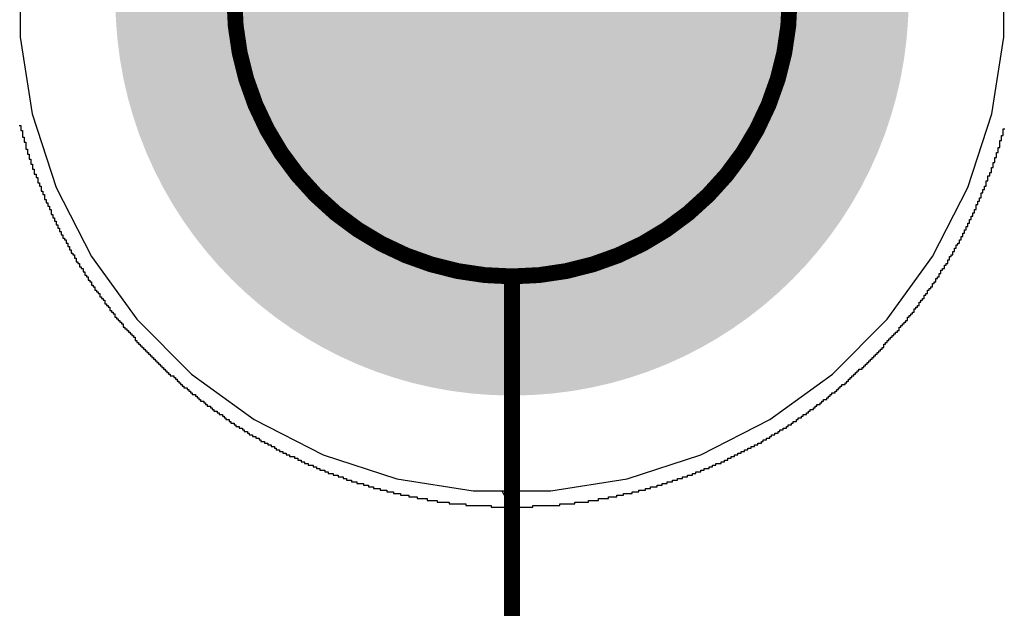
# Model space of a CAD drawing. Header units: inches. Extents: x 0 to 140, y 0 to 140.
# Tile 24 of 42: x 67 to 73, y 50 to 54. Entities that reach past the tile are written whole.
import ezdxf

# ---------------------------------------------------------------- set-up
doc = ezdxf.new("R2010")
doc.units = ezdxf.units.IN
for name, color, linetype in [('Board', 56, 'Continuous'), ('BOTTOM', 5, 'Continuous'), ('Bottom Solder', 6, 'Continuous'), ('Pad Holes', 156, 'Continuous'), ('TOP', 1, 'Continuous'), ('Top Solder', 216, 'Continuous')]:
    doc.layers.add(name, color=color, linetype=linetype)

msp = doc.modelspace()

# ---------------------------------------------------------------- hatches: boundary and pattern name
at = {"layer": 'BOTTOM'}
h = msp.add_hatch(color=5, dxfattribs=at)
edge = h.paths.add_edge_path()
edge.add_arc((70, 53.9997), 1.5, 0, 360)
at = {"layer": 'Bottom Solder'}
h = msp.add_hatch(color=6, dxfattribs=at)
edge = h.paths.add_edge_path()
edge.add_arc((70, 53.9997), 2.5, 0, 360)
at = {"layer": 'Pad Holes'}
h = msp.add_hatch(color=7, dxfattribs=at)
edge = h.paths.add_edge_path()
edge.add_arc((70, 53.9997), 1.75, 0, 360)
at = {"layer": 'TOP'}
h = msp.add_hatch(color=1, dxfattribs=at)
edge = h.paths.add_edge_path()
edge.add_arc((70, 53.9997), 1.5, 0, 360)
at = {"layer": 'Top Solder'}
h = msp.add_hatch(color=216, dxfattribs=at)
edge = h.paths.add_edge_path()
edge.add_arc((70, 53.9997), 2.5, 0, 360)

# ---------------------------------------------------------------- linework, layer by layer
at = {"layer": 'Board'}
for points, const_width in [([(71.75, 53.9997, 1), (68.25, 53.9997, 1)], 0.1), ([(71.75, 53.9997, 1), (68.25, 53.9997, 1)], 0.1), ([(71.75, 53.9997, 1), (68.25, 53.9997, 1)], 0.1), ([(71.75, 53.9997, 1), (68.25, 53.9997, 1)], 0.1), ([(69.975, 52.2497, 1), (70.025, 52.2497, 1)], 0.05), ([(69.975, 52.2497, 1), (70.025, 52.2497, 1)], 0.05)]:
    msp.add_lwpolyline(points, format="xyb", close=True, dxfattribs=dict(at, const_width=const_width))
at = {"layer": 'Board', "const_width": 0.1}
msp.add_lwpolyline([(70, 39.7497), (70, 52.2497)], dxfattribs=at)
msp.add_lwpolyline([(70, 39.7497), (70, 52.2497)], dxfattribs=at)
at = {"layer": 'BOTTOM'}
for p, q in [((66.9, 54.2437), (66.9, 53.7558)), ((66.9, 53.7558), (66.9763, 53.2738)), ((66.9763, 53.2738), (67.1271, 52.8098)), ((73.0849, 53.1046), (73.0849, 53.1363)), ((73.0849, 53.1363), (73.0955, 53.1363)), ((73.0955, 53.1363), (73.0955, 53.1786)), ((73.0955, 53.1786), (73.1061, 53.1786)), ((73.0637, 53.0305), (73.0637, 53.0622)), ((73.0637, 53.0622), (73.0743, 53.0622)), ((73.0743, 53.0622), (73.0743, 53.1046)), ((73.0743, 53.1046), (73.0849, 53.1046)), ((73.0532, 52.9987), (73.0532, 53.0305)), ((73.0532, 53.0305), (73.0637, 53.0305)), ((73.032, 52.9352), (73.032, 52.967)), ((73.032, 52.967), (73.0426, 52.967)), ((73.0426, 52.967), (73.0426, 52.9987)), ((73.0426, 52.9987), (73.0532, 52.9987)), ((73.0002, 52.8506), (73.0002, 52.8823)), ((73.0002, 52.8823), (73.0108, 52.8823)), ((73.0108, 52.8823), (73.0108, 52.9035)), ((73.0108, 52.9035), (73.0214, 52.9035)), ((73.0214, 52.9035), (73.0214, 52.9352)), ((73.0214, 52.9352), (73.032, 52.9352)), ((72.9791, 52.7977), (72.9791, 52.8188)), ((72.9791, 52.8188), (72.9897, 52.8188)), ((72.9897, 52.8188), (72.9897, 52.8506)), ((72.9897, 52.8506), (73.0002, 52.8506)), ((67.1271, 52.8098), (67.3487, 52.375)), ((72.9579, 52.7447), (72.9579, 52.7765)), ((72.9579, 52.7765), (72.9685, 52.7765)), ((72.9685, 52.7765), (72.9685, 52.7977)), ((72.9685, 52.7977), (72.9791, 52.7977)), ((72.9262, 52.6707), (72.9262, 52.7024)), ((72.9262, 52.7024), (72.9367, 52.7024)), ((72.9367, 52.7024), (72.9367, 52.7236)), ((72.9367, 52.7236), (72.9473, 52.7236)), ((72.9473, 52.7236), (72.9473, 52.7447)), ((72.9473, 52.7447), (72.9579, 52.7447)), ((72.8944, 52.6072), (72.8944, 52.6283)), ((72.8944, 52.6283), (72.905, 52.6283)), ((72.905, 52.6283), (72.905, 52.6495)), ((72.905, 52.6495), (72.9156, 52.6495)), ((72.9156, 52.6495), (72.9156, 52.6707)), ((72.9156, 52.6707), (72.9262, 52.6707)), ((72.8732, 52.5648), (72.8732, 52.586)), ((72.8732, 52.586), (72.8838, 52.586)), ((72.8838, 52.586), (72.8838, 52.6072)), ((72.8838, 52.6072), (72.8944, 52.6072)), ((72.8415, 52.5013), (72.8415, 52.5225)), ((72.8415, 52.5225), (72.8521, 52.5225)), ((72.8521, 52.5225), (72.8521, 52.5437)), ((72.8521, 52.5437), (72.8627, 52.5437)), ((72.8627, 52.5437), (72.8627, 52.5648)), ((72.8627, 52.5648), (72.8732, 52.5648)), ((72.7992, 52.4273), (72.7992, 52.4484)), ((72.7992, 52.4484), (72.8098, 52.4484)), ((72.8098, 52.4484), (72.8098, 52.459)), ((72.8098, 52.459), (72.8203, 52.459)), ((72.8203, 52.459), (72.8203, 52.4802)), ((72.8203, 52.4802), (72.8309, 52.4802)), ((72.8309, 52.4802), (72.8309, 52.5013)), ((72.8309, 52.5013), (72.8415, 52.5013)), ((72.7674, 52.3743), (72.7674, 52.3849)), ((72.7674, 52.3849), (72.778, 52.3849)), ((72.778, 52.3849), (72.778, 52.4061)), ((72.778, 52.4061), (72.7886, 52.4061)), ((72.7886, 52.4061), (72.7886, 52.4273)), ((72.7886, 52.4273), (72.7992, 52.4273)), ((67.3487, 52.375), (67.6355, 51.9802)), ((72.7251, 52.3003), (72.7251, 52.3214)), ((72.7251, 52.3214), (72.7357, 52.3214)), ((72.7357, 52.3214), (72.7357, 52.332)), ((72.7357, 52.332), (72.7463, 52.332)), ((72.7463, 52.332), (72.7463, 52.3532)), ((72.7463, 52.3532), (72.7568, 52.3532)), ((72.7568, 52.3532), (72.7568, 52.3743)), ((72.7568, 52.3743), (72.7674, 52.3743)), ((72.6933, 52.2473), (72.6933, 52.2685)), ((72.6933, 52.2685), (72.7039, 52.2685)), ((72.7039, 52.2685), (72.7039, 52.2897)), ((72.7039, 52.2897), (72.7145, 52.2897)), ((72.7145, 52.2897), (72.7145, 52.3003)), ((72.7145, 52.3003), (72.7251, 52.3003)), ((72.651, 52.1838), (72.651, 52.205)), ((72.651, 52.205), (72.6616, 52.205)), ((72.6616, 52.205), (72.6616, 52.2156)), ((72.6616, 52.2156), (72.6722, 52.2156)), ((72.6722, 52.2156), (72.6722, 52.2368)), ((72.6722, 52.2368), (72.6828, 52.2368)), ((72.6828, 52.2368), (72.6828, 52.2473)), ((72.6828, 52.2473), (72.6933, 52.2473)), ((72.5981, 52.1098), (72.5981, 52.1309)), ((72.5981, 52.1309), (72.6087, 52.1309)), ((72.6087, 52.1309), (72.6087, 52.1415)), ((72.6087, 52.1415), (72.6193, 52.1415)), ((72.6193, 52.1415), (72.6193, 52.1627)), ((72.6193, 52.1627), (72.6298, 52.1627)), ((72.6298, 52.1627), (72.6298, 52.1733)), ((72.6298, 52.1733), (72.6404, 52.1733)), ((72.6404, 52.1733), (72.6404, 52.1838)), ((72.6404, 52.1838), (72.651, 52.1838)), ((72.5663, 52.0674), (72.5663, 52.0886)), ((72.5663, 52.0886), (72.5769, 52.0886)), ((72.5769, 52.0886), (72.5769, 52.0992)), ((72.5769, 52.0992), (72.5875, 52.0992)), ((72.5875, 52.0992), (72.5875, 52.1098)), ((72.5875, 52.1098), (72.5981, 52.1098)), ((72.5134, 52.0039), (72.5134, 52.0145)), ((72.5134, 52.0145), (72.524, 52.0145)), ((72.524, 52.0145), (72.524, 52.0251)), ((72.524, 52.0251), (72.5346, 52.0251)), ((72.5346, 52.0251), (72.5346, 52.0463)), ((72.5346, 52.0463), (72.5452, 52.0463)), ((72.5452, 52.0463), (72.5452, 52.0569)), ((72.5452, 52.0569), (72.5558, 52.0569)), ((72.5558, 52.0569), (72.5558, 52.0674)), ((72.5558, 52.0674), (72.5663, 52.0674)), ((67.6355, 51.9802), (67.9805, 51.6352)), ((72.4605, 51.9404), (72.4605, 51.951)), ((72.4605, 51.951), (72.4711, 51.951)), ((72.4711, 51.951), (72.4711, 51.9616)), ((72.4711, 51.9616), (72.4817, 51.9616)), ((72.4817, 51.9616), (72.4817, 51.9722)), ((72.4817, 51.9722), (72.4923, 51.9722)), ((72.4923, 51.9722), (72.4923, 51.9934)), ((72.4923, 51.9934), (72.5028, 51.9934)), ((72.5028, 51.9934), (72.5028, 52.0039)), ((72.5028, 52.0039), (72.5134, 52.0039)), ((72.4076, 51.8769), (72.4076, 51.8875)), ((72.4076, 51.8875), (72.4182, 51.8875)), ((72.4182, 51.8875), (72.4182, 51.8981)), ((72.4182, 51.8981), (72.4288, 51.8981)), ((72.4288, 51.8981), (72.4288, 51.9087)), ((72.4288, 51.9087), (72.4393, 51.9087)), ((72.4393, 51.9087), (72.4393, 51.9299)), ((72.4393, 51.9299), (72.4499, 51.9299)), ((72.4499, 51.9299), (72.4499, 51.9404)), ((72.4499, 51.9404), (72.4605, 51.9404)), ((72.3441, 51.8029), (72.3441, 51.824)), ((72.3441, 51.824), (72.3547, 51.824)), ((72.3547, 51.824), (72.3547, 51.8346)), ((72.3547, 51.8346), (72.3653, 51.8346)), ((72.3653, 51.8346), (72.3653, 51.8452)), ((72.3653, 51.8452), (72.3759, 51.8452)), ((72.3759, 51.8452), (72.3759, 51.8558)), ((72.3759, 51.8558), (72.3864, 51.8558)), ((72.3864, 51.8558), (72.3864, 51.8664)), ((72.3864, 51.8664), (72.397, 51.8664)), ((72.397, 51.8664), (72.397, 51.8769)), ((72.397, 51.8769), (72.4076, 51.8769)), ((72.2912, 51.75), (72.2912, 51.7605)), ((72.2912, 51.7605), (72.3018, 51.7605)), ((72.3018, 51.7605), (72.3018, 51.7711)), ((72.3018, 51.7711), (72.3124, 51.7711)), ((72.3124, 51.7711), (72.3124, 51.7817)), ((72.3124, 51.7817), (72.3229, 51.7817)), ((72.3229, 51.7817), (72.3229, 51.7923)), ((72.3229, 51.7923), (72.3335, 51.7923)), ((72.3335, 51.7923), (72.3335, 51.8029)), ((72.3335, 51.8029), (72.3441, 51.8029)), ((72.2277, 51.6865), (72.2277, 51.697)), ((72.2277, 51.697), (72.2383, 51.697)), ((72.2383, 51.697), (72.2383, 51.7076)), ((72.2383, 51.7076), (72.2489, 51.7076)), ((72.2489, 51.7076), (72.2489, 51.7182)), ((72.2489, 51.7182), (72.2594, 51.7182)), ((72.2594, 51.7182), (72.2594, 51.7288)), ((72.2594, 51.7288), (72.27, 51.7288)), ((72.27, 51.7288), (72.27, 51.7394)), ((72.27, 51.7394), (72.2806, 51.7394)), ((72.2806, 51.7394), (72.2806, 51.75)), ((72.2806, 51.75), (72.2912, 51.75)), ((67.9805, 51.6352), (68.3753, 51.3484)), ((72.1642, 51.6335), (72.1642, 51.6441)), ((72.1642, 51.6441), (72.1748, 51.6441)), ((72.1748, 51.6441), (72.1748, 51.6547)), ((72.1748, 51.6547), (72.1854, 51.6547)), ((72.1854, 51.6547), (72.1854, 51.6653)), ((72.1854, 51.6653), (72.2065, 51.6653)), ((72.2065, 51.6653), (72.2065, 51.6759)), ((72.2065, 51.6759), (72.2171, 51.6759)), ((72.2171, 51.6759), (72.2171, 51.6865)), ((72.2171, 51.6865), (72.2277, 51.6865)), ((72.1007, 51.57), (72.1007, 51.5806)), ((72.1007, 51.5806), (72.1113, 51.5806)), ((72.1113, 51.5806), (72.1113, 51.5912)), ((72.1113, 51.5912), (72.1219, 51.5912)), ((72.1219, 51.5912), (72.1219, 51.6018)), ((72.1219, 51.6018), (72.1324, 51.6018)), ((72.1324, 51.6018), (72.1324, 51.6124)), ((72.1324, 51.6124), (72.143, 51.6124)), ((72.143, 51.6124), (72.143, 51.623)), ((72.143, 51.623), (72.1536, 51.623)), ((72.1536, 51.623), (72.1536, 51.6335)), ((72.1536, 51.6335), (72.1642, 51.6335)), ((72.016, 51.5065), (72.016, 51.5171)), ((72.016, 51.5171), (72.0372, 51.5171)), ((72.0372, 51.5171), (72.0372, 51.5277)), ((72.0372, 51.5277), (72.0478, 51.5277)), ((72.0478, 51.5277), (72.0478, 51.5383)), ((72.0478, 51.5383), (72.0584, 51.5383)), ((72.0584, 51.5383), (72.0584, 51.5489)), ((72.0584, 51.5489), (72.069, 51.5489)), ((72.069, 51.5489), (72.069, 51.5595)), ((72.069, 51.5595), (72.0795, 51.5595)), ((72.0795, 51.5595), (72.0795, 51.57)), ((72.0795, 51.57), (72.1007, 51.57)), ((71.942, 51.4431), (71.942, 51.4536)), ((71.942, 51.4536), (71.9525, 51.4536)), ((71.9525, 51.4536), (71.9525, 51.4642)), ((71.9525, 51.4642), (71.9631, 51.4642)), ((71.9631, 51.4642), (71.9631, 51.4748)), ((71.9631, 51.4748), (71.9843, 51.4748)), ((71.9843, 51.4748), (71.9843, 51.4854)), ((71.9843, 51.4854), (71.9949, 51.4854)), ((71.9949, 51.4854), (71.9949, 51.496)), ((71.9949, 51.496), (72.0055, 51.496)), ((72.0055, 51.496), (72.0055, 51.5065)), ((72.0055, 51.5065), (72.016, 51.5065)), ((71.8573, 51.3796), (71.8573, 51.3901)), ((71.8573, 51.3901), (71.8679, 51.3901)), ((71.8679, 51.3901), (71.8679, 51.4007)), ((71.8679, 51.4007), (71.8785, 51.4007)), ((71.8785, 51.4007), (71.8785, 51.4113)), ((71.8785, 51.4113), (71.8996, 51.4113)), ((71.8996, 51.4113), (71.8996, 51.4219)), ((71.8996, 51.4219), (71.9102, 51.4219)), ((71.9102, 51.4219), (71.9102, 51.4325)), ((71.9102, 51.4325), (71.9208, 51.4325)), ((71.9208, 51.4325), (71.9208, 51.4431)), ((71.9208, 51.4431), (71.942, 51.4431)), ((68.3753, 51.3484), (68.81, 51.1269)), ((71.7621, 51.3161), (71.7621, 51.3266)), ((71.7621, 51.3266), (71.7726, 51.3266)), ((71.7726, 51.3266), (71.7726, 51.3372)), ((71.7726, 51.3372), (71.7938, 51.3372)), ((71.7938, 51.3372), (71.7938, 51.3478)), ((71.7938, 51.3478), (71.8044, 51.3478)), ((71.8044, 51.3478), (71.8044, 51.3584)), ((71.8044, 51.3584), (71.8255, 51.3584)), ((71.8255, 51.3584), (71.8255, 51.369)), ((71.8255, 51.369), (71.8361, 51.369)), ((71.8361, 51.369), (71.8361, 51.3796)), ((71.8361, 51.3796), (71.8573, 51.3796)), ((71.6562, 51.2526), (71.6562, 51.2631)), ((71.6562, 51.2631), (71.6774, 51.2631)), ((71.6774, 51.2631), (71.6774, 51.2737)), ((71.6774, 51.2737), (71.688, 51.2737)), ((71.688, 51.2737), (71.688, 51.2843)), ((71.688, 51.2843), (71.7091, 51.2843)), ((71.7091, 51.2843), (71.7091, 51.2949)), ((71.7091, 51.2949), (71.7303, 51.2949)), ((71.7303, 51.2949), (71.7303, 51.3055)), ((71.7303, 51.3055), (71.7409, 51.3055)), ((71.7409, 51.3055), (71.7409, 51.3161)), ((71.7409, 51.3161), (71.7621, 51.3161)), ((71.5716, 51.1996), (71.5716, 51.2102)), ((71.5716, 51.2102), (71.5821, 51.2102)), ((71.5821, 51.2102), (71.5821, 51.2208)), ((71.5821, 51.2208), (71.6033, 51.2208)), ((71.6033, 51.2208), (71.6033, 51.2314)), ((71.6033, 51.2314), (71.6245, 51.2314)), ((71.6245, 51.2314), (71.6245, 51.242)), ((71.6245, 51.242), (71.6351, 51.242)), ((71.6351, 51.242), (71.6351, 51.2526)), ((71.6351, 51.2526), (71.6562, 51.2526)), ((71.4446, 51.1361), (71.4446, 51.1467)), ((71.4446, 51.1467), (71.4657, 51.1467)), ((71.4657, 51.1467), (71.4657, 51.1573)), ((71.4657, 51.1573), (71.4869, 51.1573)), ((71.4869, 51.1573), (71.4869, 51.1679)), ((71.4869, 51.1679), (71.5081, 51.1679)), ((71.5081, 51.1679), (71.5081, 51.1785)), ((71.5081, 51.1785), (71.5292, 51.1785)), ((71.5292, 51.1785), (71.5292, 51.1891)), ((71.5292, 51.1891), (71.5504, 51.1891)), ((71.5504, 51.1891), (71.5504, 51.1996)), ((71.5504, 51.1996), (71.5716, 51.1996)), ((68.81, 51.1269), (69.2741, 50.9761)), ((71.3176, 51.0727), (71.3176, 51.0832)), ((71.3176, 51.0832), (71.3387, 51.0832)), ((71.3387, 51.0832), (71.3387, 51.0938)), ((71.3387, 51.0938), (71.3599, 51.0938)), ((71.3599, 51.0938), (71.3599, 51.1044)), ((71.3599, 51.1044), (71.3811, 51.1044)), ((71.3811, 51.1044), (71.3811, 51.115)), ((71.3811, 51.115), (71.4022, 51.115)), ((71.4022, 51.115), (71.4022, 51.1256)), ((71.4022, 51.1256), (71.4234, 51.1256)), ((71.4234, 51.1256), (71.4234, 51.1361)), ((71.4234, 51.1361), (71.4446, 51.1361)), ((71.1588, 51.0092), (71.1588, 51.0197)), ((71.1588, 51.0197), (71.1906, 51.0197)), ((71.1906, 51.0197), (71.1906, 51.0303)), ((71.1906, 51.0303), (71.2117, 51.0303)), ((71.2117, 51.0303), (71.2117, 51.0409)), ((71.2117, 51.0409), (71.2435, 51.0409)), ((71.2435, 51.0409), (71.2435, 51.0515)), ((71.2435, 51.0515), (71.2647, 51.0515)), ((71.2647, 51.0515), (71.2647, 51.0621)), ((71.2647, 51.0621), (71.2858, 51.0621)), ((71.2858, 51.0621), (71.2858, 51.0727)), ((71.2858, 51.0727), (71.3176, 51.0727)), ((69.2741, 50.9761), (69.756, 50.8997)), ((70.9789, 50.9457), (70.9789, 50.9562)), ((70.9789, 50.9562), (71.0107, 50.9562)), ((71.0107, 50.9562), (71.0107, 50.9668)), ((71.0107, 50.9668), (71.0424, 50.9668)), ((71.0424, 50.9668), (71.0424, 50.9774)), ((71.0424, 50.9774), (71.0742, 50.9774)), ((71.0742, 50.9774), (71.0742, 50.988)), ((71.0742, 50.988), (71.1059, 50.988)), ((71.1059, 50.988), (71.1059, 50.9986)), ((71.1059, 50.9986), (71.1377, 50.9986)), ((71.1377, 50.9986), (71.1377, 51.0092)), ((71.1377, 51.0092), (71.1588, 51.0092)), ((69.756, 50.8997), (69.935, 50.8997)), ((69.935, 50.8997), (69.9947, 50.7975)), ((70.7567, 50.8822), (70.7567, 50.8927)), ((70.7567, 50.8927), (70.799, 50.8927)), ((70.799, 50.8927), (70.799, 50.9033)), ((70.799, 50.9033), (70.8413, 50.9033)), ((70.8413, 50.9033), (70.8413, 50.9139)), ((70.8413, 50.9139), (70.8731, 50.9139)), ((70.8731, 50.9139), (70.8731, 50.9245)), ((70.8731, 50.9245), (70.9154, 50.9245)), ((70.9154, 50.9245), (70.9154, 50.9351)), ((70.9154, 50.9351), (70.9472, 50.9351)), ((70.9472, 50.9351), (70.9472, 50.9457)), ((70.9472, 50.9457), (70.9789, 50.9457)), ((70.3969, 50.8187), (70.3969, 50.8292)), ((70.3969, 50.8292), (70.4815, 50.8292)), ((70.4815, 50.8292), (70.4815, 50.8398)), ((70.4815, 50.8398), (70.545, 50.8398)), ((70.545, 50.8398), (70.545, 50.8504)), ((70.545, 50.8504), (70.6085, 50.8504)), ((70.6085, 50.8504), (70.6085, 50.861)), ((70.6085, 50.861), (70.6614, 50.861)), ((70.6614, 50.861), (70.6614, 50.8716)), ((70.6614, 50.8716), (70.7038, 50.8716)), ((70.7038, 50.8716), (70.7038, 50.8822)), ((70.7038, 50.8822), (70.7567, 50.8822)), ((69.9947, 41.2095), (69.9947, 50.7975)), ((69.9947, 50.7975), (70.1323, 50.7975)), ((69.9947, 50.7975), (69.9947, 50.7727)), ((69.9947, 50.7727), (69.9947, 41.2267)), ((70.1323, 50.7975), (70.1323, 50.8081)), ((70.1323, 50.8081), (70.3016, 50.8081)), ((70.3016, 50.8081), (70.3016, 50.8187)), ((70.3016, 50.8187), (70.3969, 50.8187))]:
    msp.add_line(p, q, dxfattribs=at)
at = {"layer": 'Bottom Solder'}
for p, q in [((66.894, 53.1998), (66.9045, 53.1998)), ((66.9045, 53.1998), (66.9045, 53.168)), ((66.9045, 53.168), (66.9151, 53.168)), ((66.9151, 53.168), (66.9151, 53.1257)), ((66.9151, 53.1257), (66.9257, 53.1257)), ((66.9257, 53.1257), (66.9257, 53.094)), ((73.0849, 53.1046), (73.0849, 53.1363)), ((73.0849, 53.1363), (73.0955, 53.1363)), ((73.0955, 53.1363), (73.0955, 53.1786)), ((73.0955, 53.1786), (73.1061, 53.1786)), ((66.9257, 53.094), (66.9363, 53.094)), ((66.9363, 53.094), (66.9363, 53.0516)), ((73.0637, 53.0305), (73.0637, 53.0622)), ((73.0637, 53.0622), (73.0743, 53.0622)), ((73.0743, 53.0622), (73.0743, 53.1046)), ((73.0743, 53.1046), (73.0849, 53.1046)), ((66.9363, 53.0516), (66.9469, 53.0516)), ((66.9469, 53.0516), (66.9469, 53.0199)), ((66.9469, 53.0199), (66.9575, 53.0199)), ((66.9575, 53.0199), (66.9575, 52.9881)), ((73.0532, 52.9987), (73.0532, 53.0305)), ((73.0532, 53.0305), (73.0637, 53.0305)), ((66.9575, 52.9881), (66.968, 52.9881)), ((66.968, 52.9881), (66.968, 52.9564)), ((66.968, 52.9564), (66.9786, 52.9564)), ((66.9786, 52.9564), (66.9786, 52.9246)), ((73.032, 52.9352), (73.032, 52.967)), ((73.032, 52.967), (73.0426, 52.967)), ((73.0426, 52.967), (73.0426, 52.9987)), ((73.0426, 52.9987), (73.0532, 52.9987)), ((66.9786, 52.9246), (66.9892, 52.9246)), ((66.9892, 52.9246), (66.9892, 52.8929)), ((66.9892, 52.8929), (66.9998, 52.8929)), ((66.9998, 52.8929), (66.9998, 52.8717)), ((73.0002, 52.8506), (73.0002, 52.8823)), ((73.0002, 52.8823), (73.0108, 52.8823)), ((73.0108, 52.8823), (73.0108, 52.9035)), ((73.0108, 52.9035), (73.0214, 52.9035)), ((73.0214, 52.9035), (73.0214, 52.9352)), ((73.0214, 52.9352), (73.032, 52.9352)), ((66.9998, 52.8717), (67.0104, 52.8717)), ((67.0104, 52.8717), (67.0104, 52.84)), ((67.0104, 52.84), (67.021, 52.84)), ((67.021, 52.84), (67.021, 52.8188)), ((67.021, 52.8188), (67.0315, 52.8188)), ((67.0315, 52.8188), (67.0315, 52.7871)), ((72.9791, 52.7977), (72.9791, 52.8188)), ((72.9791, 52.8188), (72.9897, 52.8188)), ((72.9897, 52.8188), (72.9897, 52.8506)), ((72.9897, 52.8506), (73.0002, 52.8506)), ((67.0315, 52.7871), (67.0421, 52.7871)), ((67.0421, 52.7871), (67.0421, 52.7659)), ((67.0421, 52.7659), (67.0527, 52.7659)), ((67.0527, 52.7659), (67.0527, 52.7342)), ((72.9579, 52.7447), (72.9579, 52.7765)), ((72.9579, 52.7765), (72.9685, 52.7765)), ((72.9685, 52.7765), (72.9685, 52.7977)), ((72.9685, 52.7977), (72.9791, 52.7977)), ((67.0527, 52.7342), (67.0633, 52.7342)), ((67.0633, 52.7342), (67.0633, 52.713)), ((67.0633, 52.713), (67.0739, 52.713)), ((67.0739, 52.713), (67.0739, 52.6918)), ((67.0739, 52.6918), (67.0844, 52.6918)), ((67.0844, 52.6918), (67.0844, 52.6707)), ((72.9262, 52.6707), (72.9262, 52.7024)), ((72.9262, 52.7024), (72.9367, 52.7024)), ((72.9367, 52.7024), (72.9367, 52.7236)), ((72.9367, 52.7236), (72.9473, 52.7236)), ((72.9473, 52.7236), (72.9473, 52.7447)), ((72.9473, 52.7447), (72.9579, 52.7447)), ((67.0844, 52.6707), (67.095, 52.6707)), ((67.095, 52.6707), (67.095, 52.6389)), ((67.095, 52.6389), (67.1056, 52.6389)), ((67.1056, 52.6389), (67.1056, 52.6177)), ((72.8944, 52.6072), (72.8944, 52.6283)), ((72.8944, 52.6283), (72.905, 52.6283)), ((72.905, 52.6283), (72.905, 52.6495)), ((72.905, 52.6495), (72.9156, 52.6495)), ((72.9156, 52.6495), (72.9156, 52.6707)), ((72.9156, 52.6707), (72.9262, 52.6707)), ((67.1056, 52.6177), (67.1162, 52.6177)), ((67.1162, 52.6177), (67.1162, 52.5966)), ((67.1162, 52.5966), (67.1268, 52.5966)), ((67.1268, 52.5966), (67.1268, 52.5754)), ((67.1268, 52.5754), (67.1374, 52.5754)), ((67.1374, 52.5754), (67.1374, 52.5542)), ((72.8732, 52.5648), (72.8732, 52.586)), ((72.8732, 52.586), (72.8838, 52.586)), ((72.8838, 52.586), (72.8838, 52.6072)), ((72.8838, 52.6072), (72.8944, 52.6072)), ((67.1374, 52.5542), (67.1479, 52.5542)), ((67.1479, 52.5542), (67.1479, 52.5331)), ((67.1479, 52.5331), (67.1585, 52.5331)), ((67.1585, 52.5331), (67.1585, 52.5119)), ((67.1585, 52.5119), (67.1691, 52.5119)), ((67.1691, 52.5119), (67.1691, 52.4907)), ((72.8415, 52.5013), (72.8415, 52.5225)), ((72.8415, 52.5225), (72.8521, 52.5225)), ((72.8521, 52.5225), (72.8521, 52.5437)), ((72.8521, 52.5437), (72.8627, 52.5437)), ((72.8627, 52.5437), (72.8627, 52.5648)), ((72.8627, 52.5648), (72.8732, 52.5648)), ((67.1691, 52.4907), (67.1797, 52.4907)), ((67.1797, 52.4907), (67.1797, 52.4802)), ((67.1797, 52.4802), (67.1903, 52.4802)), ((67.1903, 52.4802), (67.1903, 52.459)), ((67.1903, 52.459), (67.2009, 52.459)), ((67.2009, 52.459), (67.2009, 52.4378)), ((72.7992, 52.4273), (72.7992, 52.4484)), ((72.7992, 52.4484), (72.8098, 52.4484)), ((72.8098, 52.4484), (72.8098, 52.459)), ((72.8098, 52.459), (72.8203, 52.459)), ((72.8203, 52.459), (72.8203, 52.4802)), ((72.8203, 52.4802), (72.8309, 52.4802)), ((72.8309, 52.4802), (72.8309, 52.5013)), ((72.8309, 52.5013), (72.8415, 52.5013)), ((67.2009, 52.4378), (67.2114, 52.4378)), ((67.2114, 52.4378), (67.2114, 52.4167)), ((67.2114, 52.4167), (67.222, 52.4167)), ((67.222, 52.4167), (67.222, 52.3955)), ((67.222, 52.3955), (67.2326, 52.3955)), ((67.2326, 52.3955), (67.2326, 52.3849)), ((67.2326, 52.3849), (67.2432, 52.3849)), ((67.2432, 52.3849), (67.2432, 52.3638)), ((72.7674, 52.3743), (72.7674, 52.3849)), ((72.7674, 52.3849), (72.778, 52.3849)), ((72.778, 52.3849), (72.778, 52.4061)), ((72.778, 52.4061), (72.7886, 52.4061)), ((72.7886, 52.4061), (72.7886, 52.4273)), ((72.7886, 52.4273), (72.7992, 52.4273)), ((67.2432, 52.3638), (67.2538, 52.3638)), ((67.2538, 52.3638), (67.2538, 52.3426)), ((67.2538, 52.3426), (67.2644, 52.3426)), ((67.2644, 52.3426), (67.2644, 52.332)), ((67.2644, 52.332), (67.2749, 52.332)), ((67.2749, 52.332), (67.2749, 52.3108)), ((72.7251, 52.3003), (72.7251, 52.3214)), ((72.7251, 52.3214), (72.7357, 52.3214)), ((72.7357, 52.3214), (72.7357, 52.332)), ((72.7357, 52.332), (72.7463, 52.332)), ((72.7463, 52.332), (72.7463, 52.3532)), ((72.7463, 52.3532), (72.7568, 52.3532)), ((72.7568, 52.3532), (72.7568, 52.3743)), ((72.7568, 52.3743), (72.7674, 52.3743)), ((67.2749, 52.3108), (67.2855, 52.3108)), ((67.2855, 52.3108), (67.2855, 52.3003)), ((67.2855, 52.3003), (67.2961, 52.3003)), ((67.2961, 52.3003), (67.2961, 52.2791)), ((67.2961, 52.2791), (67.3067, 52.2791)), ((67.3067, 52.2791), (67.3067, 52.2579)), ((67.3067, 52.2579), (67.3173, 52.2579)), ((67.3173, 52.2579), (67.3173, 52.2473)), ((72.6933, 52.2473), (72.6933, 52.2685)), ((72.6933, 52.2685), (72.7039, 52.2685)), ((72.7039, 52.2685), (72.7039, 52.2897)), ((72.7039, 52.2897), (72.7145, 52.2897)), ((72.7145, 52.2897), (72.7145, 52.3003)), ((72.7145, 52.3003), (72.7251, 52.3003)), ((67.3173, 52.2473), (67.3279, 52.2473)), ((67.3279, 52.2473), (67.3279, 52.2262)), ((67.3279, 52.2262), (67.3384, 52.2262)), ((67.3384, 52.2262), (67.3384, 52.2156)), ((67.3384, 52.2156), (67.349, 52.2156)), ((67.349, 52.2156), (67.349, 52.1944)), ((67.349, 52.1944), (67.3596, 52.1944)), ((67.3596, 52.1944), (67.3596, 52.1838)), ((72.651, 52.1838), (72.651, 52.205)), ((72.651, 52.205), (72.6616, 52.205)), ((72.6616, 52.205), (72.6616, 52.2156)), ((72.6616, 52.2156), (72.6722, 52.2156)), ((72.6722, 52.2156), (72.6722, 52.2368)), ((72.6722, 52.2368), (72.6828, 52.2368)), ((72.6828, 52.2368), (72.6828, 52.2473)), ((72.6828, 52.2473), (72.6933, 52.2473)), ((67.3596, 52.1838), (67.3702, 52.1838)), ((67.3702, 52.1838), (67.3702, 52.1627)), ((67.3702, 52.1627), (67.3808, 52.1627)), ((67.3808, 52.1627), (67.3808, 52.1521)), ((67.3808, 52.1521), (67.3913, 52.1521)), ((67.3913, 52.1521), (67.3913, 52.1415)), ((67.3913, 52.1415), (67.4019, 52.1415)), ((67.4019, 52.1415), (67.4019, 52.1204)), ((72.5981, 52.1098), (72.5981, 52.1309)), ((72.5981, 52.1309), (72.6087, 52.1309)), ((72.6087, 52.1309), (72.6087, 52.1415)), ((72.6087, 52.1415), (72.6193, 52.1415)), ((72.6193, 52.1415), (72.6193, 52.1627)), ((72.6193, 52.1627), (72.6298, 52.1627)), ((72.6298, 52.1627), (72.6298, 52.1733)), ((72.6298, 52.1733), (72.6404, 52.1733)), ((72.6404, 52.1733), (72.6404, 52.1838)), ((72.6404, 52.1838), (72.651, 52.1838)), ((67.4019, 52.1204), (67.4125, 52.1204)), ((67.4125, 52.1204), (67.4125, 52.1098)), ((67.4125, 52.1098), (67.4231, 52.1098)), ((67.4231, 52.1098), (67.4231, 52.0992)), ((67.4231, 52.0992), (67.4337, 52.0992)), ((67.4337, 52.0992), (67.4337, 52.078)), ((67.4337, 52.078), (67.4443, 52.078)), ((67.4443, 52.078), (67.4443, 52.0674)), ((72.5663, 52.0674), (72.5663, 52.0886)), ((72.5663, 52.0886), (72.5769, 52.0886)), ((72.5769, 52.0886), (72.5769, 52.0992)), ((72.5769, 52.0992), (72.5875, 52.0992)), ((72.5875, 52.0992), (72.5875, 52.1098)), ((72.5875, 52.1098), (72.5981, 52.1098)), ((67.4443, 52.0674), (67.4548, 52.0674)), ((67.4548, 52.0674), (67.4548, 52.0569)), ((67.4548, 52.0569), (67.4654, 52.0569)), ((67.4654, 52.0569), (67.4654, 52.0357)), ((67.4654, 52.0357), (67.476, 52.0357)), ((67.476, 52.0357), (67.476, 52.0251)), ((67.476, 52.0251), (67.4866, 52.0251)), ((67.4866, 52.0251), (67.4866, 52.0145)), ((67.4866, 52.0145), (67.4972, 52.0145)), ((67.4972, 52.0145), (67.4972, 51.9934)), ((72.5134, 52.0039), (72.5134, 52.0145)), ((72.5134, 52.0145), (72.524, 52.0145)), ((72.524, 52.0145), (72.524, 52.0251)), ((72.524, 52.0251), (72.5346, 52.0251)), ((72.5346, 52.0251), (72.5346, 52.0463)), ((72.5346, 52.0463), (72.5452, 52.0463)), ((72.5452, 52.0463), (72.5452, 52.0569)), ((72.5452, 52.0569), (72.5558, 52.0569)), ((72.5558, 52.0569), (72.5558, 52.0674)), ((72.5558, 52.0674), (72.5663, 52.0674)), ((67.4972, 51.9934), (67.5078, 51.9934)), ((67.5078, 51.9934), (67.5078, 51.9828)), ((67.5078, 51.9828), (67.5183, 51.9828)), ((67.5183, 51.9828), (67.5183, 51.9722)), ((67.5183, 51.9722), (67.5289, 51.9722)), ((67.5289, 51.9722), (67.5289, 51.9616)), ((67.5289, 51.9616), (67.5395, 51.9616)), ((67.5395, 51.9616), (67.5395, 51.951)), ((67.5395, 51.951), (67.5501, 51.951)), ((67.5501, 51.951), (67.5501, 51.9299)), ((72.4605, 51.9404), (72.4605, 51.951)), ((72.4605, 51.951), (72.4711, 51.951)), ((72.4711, 51.951), (72.4711, 51.9616)), ((72.4711, 51.9616), (72.4817, 51.9616)), ((72.4817, 51.9616), (72.4817, 51.9722)), ((72.4817, 51.9722), (72.4923, 51.9722)), ((72.4923, 51.9722), (72.4923, 51.9934)), ((72.4923, 51.9934), (72.5028, 51.9934)), ((72.5028, 51.9934), (72.5028, 52.0039)), ((72.5028, 52.0039), (72.5134, 52.0039)), ((67.5501, 51.9299), (67.5607, 51.9299)), ((67.5607, 51.9299), (67.5607, 51.9193)), ((67.5607, 51.9193), (67.5713, 51.9193)), ((67.5713, 51.9193), (67.5713, 51.9087)), ((67.5713, 51.9087), (67.5818, 51.9087)), ((67.5818, 51.9087), (67.5818, 51.8981)), ((67.5818, 51.8981), (67.5924, 51.8981)), ((67.5924, 51.8981), (67.5924, 51.8875)), ((67.5924, 51.8875), (67.603, 51.8875)), ((67.603, 51.8875), (67.603, 51.8769)), ((72.4076, 51.8769), (72.4076, 51.8875)), ((72.4076, 51.8875), (72.4182, 51.8875)), ((72.4182, 51.8875), (72.4182, 51.8981)), ((72.4182, 51.8981), (72.4288, 51.8981)), ((72.4288, 51.8981), (72.4288, 51.9087)), ((72.4288, 51.9087), (72.4393, 51.9087)), ((72.4393, 51.9087), (72.4393, 51.9299)), ((72.4393, 51.9299), (72.4499, 51.9299)), ((72.4499, 51.9299), (72.4499, 51.9404)), ((72.4499, 51.9404), (72.4605, 51.9404)), ((67.603, 51.8769), (67.6136, 51.8769)), ((67.6136, 51.8769), (67.6136, 51.8664)), ((67.6136, 51.8664), (67.6242, 51.8664)), ((67.6242, 51.8664), (67.6242, 51.8452)), ((67.6242, 51.8452), (67.6348, 51.8452)), ((67.6348, 51.8452), (67.6348, 51.8346)), ((67.6348, 51.8346), (67.6453, 51.8346)), ((67.6453, 51.8346), (67.6453, 51.824)), ((67.6453, 51.824), (67.6559, 51.824)), ((67.6559, 51.824), (67.6559, 51.8134)), ((72.3441, 51.8029), (72.3441, 51.824)), ((72.3441, 51.824), (72.3547, 51.824)), ((72.3547, 51.824), (72.3547, 51.8346)), ((72.3547, 51.8346), (72.3653, 51.8346)), ((72.3653, 51.8346), (72.3653, 51.8452)), ((72.3653, 51.8452), (72.3759, 51.8452)), ((72.3759, 51.8452), (72.3759, 51.8558)), ((72.3759, 51.8558), (72.3864, 51.8558)), ((72.3864, 51.8558), (72.3864, 51.8664)), ((72.3864, 51.8664), (72.397, 51.8664)), ((72.397, 51.8664), (72.397, 51.8769)), ((72.397, 51.8769), (72.4076, 51.8769)), ((67.6559, 51.8134), (67.6665, 51.8134)), ((67.6665, 51.8134), (67.6665, 51.8029)), ((67.6665, 51.8029), (67.6771, 51.8029)), ((67.6771, 51.8029), (67.6771, 51.7923)), ((67.6771, 51.7923), (67.6877, 51.7923)), ((67.6877, 51.7923), (67.6877, 51.7817)), ((67.6877, 51.7817), (67.6983, 51.7817)), ((67.6983, 51.7817), (67.6983, 51.7711)), ((67.6983, 51.7711), (67.7088, 51.7711)), ((67.7088, 51.7711), (67.7088, 51.7605)), ((67.7088, 51.7605), (67.7194, 51.7605)), ((67.7194, 51.7605), (67.7194, 51.75)), ((72.2912, 51.75), (72.2912, 51.7605)), ((72.2912, 51.7605), (72.3018, 51.7605)), ((72.3018, 51.7605), (72.3018, 51.7711)), ((72.3018, 51.7711), (72.3124, 51.7711)), ((72.3124, 51.7711), (72.3124, 51.7817)), ((72.3124, 51.7817), (72.3229, 51.7817)), ((72.3229, 51.7817), (72.3229, 51.7923)), ((72.3229, 51.7923), (72.3335, 51.7923)), ((72.3335, 51.7923), (72.3335, 51.8029)), ((72.3335, 51.8029), (72.3441, 51.8029)), ((67.7194, 51.75), (67.73, 51.75)), ((67.73, 51.75), (67.73, 51.7394)), ((67.73, 51.7394), (67.7406, 51.7394)), ((67.7406, 51.7394), (67.7406, 51.7288)), ((67.7406, 51.7288), (67.7512, 51.7288)), ((67.7512, 51.7288), (67.7512, 51.7182)), ((67.7512, 51.7182), (67.7617, 51.7182)), ((67.7617, 51.7182), (67.7617, 51.7076)), ((67.7617, 51.7076), (67.7723, 51.7076)), ((67.7723, 51.7076), (67.7723, 51.697)), ((67.7723, 51.697), (67.7829, 51.697)), ((67.7829, 51.697), (67.7829, 51.6865)), ((72.2277, 51.6865), (72.2277, 51.697)), ((72.2277, 51.697), (72.2383, 51.697)), ((72.2383, 51.697), (72.2383, 51.7076)), ((72.2383, 51.7076), (72.2489, 51.7076)), ((72.2489, 51.7076), (72.2489, 51.7182)), ((72.2489, 51.7182), (72.2594, 51.7182)), ((72.2594, 51.7182), (72.2594, 51.7288)), ((72.2594, 51.7288), (72.27, 51.7288)), ((72.27, 51.7288), (72.27, 51.7394)), ((72.27, 51.7394), (72.2806, 51.7394)), ((72.2806, 51.7394), (72.2806, 51.75)), ((72.2806, 51.75), (72.2912, 51.75)), ((67.7829, 51.6865), (67.7935, 51.6865)), ((67.7935, 51.6865), (67.7935, 51.6759)), ((67.7935, 51.6759), (67.8041, 51.6759)), ((67.8041, 51.6759), (67.8041, 51.6653)), ((67.8041, 51.6653), (67.8147, 51.6653)), ((67.8147, 51.6653), (67.8147, 51.6547)), ((67.8147, 51.6547), (67.8252, 51.6547)), ((67.8252, 51.6547), (67.8252, 51.6441)), ((67.8252, 51.6441), (67.8358, 51.6441)), ((67.8358, 51.6441), (67.8358, 51.6335)), ((72.1642, 51.6335), (72.1642, 51.6441)), ((72.1642, 51.6441), (72.1748, 51.6441)), ((72.1748, 51.6441), (72.1748, 51.6547)), ((72.1748, 51.6547), (72.1854, 51.6547)), ((72.1854, 51.6547), (72.1854, 51.6653)), ((72.1854, 51.6653), (72.2065, 51.6653)), ((72.2065, 51.6653), (72.2065, 51.6759)), ((72.2065, 51.6759), (72.2171, 51.6759)), ((72.2171, 51.6759), (72.2171, 51.6865)), ((72.2171, 51.6865), (72.2277, 51.6865)), ((67.8358, 51.6335), (67.8464, 51.6335)), ((67.8464, 51.6335), (67.8464, 51.623)), ((67.8464, 51.623), (67.8676, 51.623)), ((67.8676, 51.623), (67.8676, 51.6124)), ((67.8676, 51.6124), (67.8782, 51.6124)), ((67.8782, 51.6124), (67.8782, 51.6018)), ((67.8782, 51.6018), (67.8887, 51.6018)), ((67.8887, 51.6018), (67.8887, 51.5912)), ((67.8887, 51.5912), (67.8993, 51.5912)), ((67.8993, 51.5912), (67.8993, 51.5806)), ((67.8993, 51.5806), (67.9099, 51.5806)), ((67.9099, 51.5806), (67.9099, 51.57)), ((72.1007, 51.57), (72.1007, 51.5806)), ((72.1007, 51.5806), (72.1113, 51.5806)), ((72.1113, 51.5806), (72.1113, 51.5912)), ((72.1113, 51.5912), (72.1219, 51.5912)), ((72.1219, 51.5912), (72.1219, 51.6018)), ((72.1219, 51.6018), (72.1324, 51.6018)), ((72.1324, 51.6018), (72.1324, 51.6124)), ((72.1324, 51.6124), (72.143, 51.6124)), ((72.143, 51.6124), (72.143, 51.623)), ((72.143, 51.623), (72.1536, 51.623)), ((72.1536, 51.623), (72.1536, 51.6335)), ((72.1536, 51.6335), (72.1642, 51.6335)), ((67.9099, 51.57), (67.9205, 51.57)), ((67.9205, 51.57), (67.9205, 51.5595)), ((67.9205, 51.5595), (67.9311, 51.5595)), ((67.9311, 51.5595), (67.9311, 51.5489)), ((67.9311, 51.5489), (67.9522, 51.5489)), ((67.9522, 51.5489), (67.9522, 51.5383)), ((67.9522, 51.5383), (67.9628, 51.5383)), ((67.9628, 51.5383), (67.9628, 51.5277)), ((67.9628, 51.5277), (67.9734, 51.5277)), ((67.9734, 51.5277), (67.9734, 51.5171)), ((67.9734, 51.5171), (67.984, 51.5171)), ((67.984, 51.5171), (67.984, 51.5065)), ((72.016, 51.5065), (72.016, 51.5171)), ((72.016, 51.5171), (72.0372, 51.5171)), ((72.0372, 51.5171), (72.0372, 51.5277)), ((72.0372, 51.5277), (72.0478, 51.5277)), ((72.0478, 51.5277), (72.0478, 51.5383)), ((72.0478, 51.5383), (72.0584, 51.5383)), ((72.0584, 51.5383), (72.0584, 51.5489)), ((72.0584, 51.5489), (72.069, 51.5489)), ((72.069, 51.5489), (72.069, 51.5595)), ((72.069, 51.5595), (72.0795, 51.5595)), ((72.0795, 51.5595), (72.0795, 51.57)), ((72.0795, 51.57), (72.1007, 51.57)), ((67.984, 51.5065), (68.0052, 51.5065)), ((68.0052, 51.5065), (68.0052, 51.496)), ((68.0052, 51.496), (68.0157, 51.496)), ((68.0157, 51.496), (68.0157, 51.4854)), ((68.0157, 51.4854), (68.0263, 51.4854)), ((68.0263, 51.4854), (68.0263, 51.4748)), ((68.0263, 51.4748), (68.0369, 51.4748)), ((68.0369, 51.4748), (68.0369, 51.4642)), ((68.0369, 51.4642), (68.0581, 51.4642)), ((68.0581, 51.4642), (68.0581, 51.4536)), ((68.0581, 51.4536), (68.0686, 51.4536)), ((68.0686, 51.4536), (68.0686, 51.4431)), ((71.942, 51.4431), (71.942, 51.4536)), ((71.942, 51.4536), (71.9525, 51.4536)), ((71.9525, 51.4536), (71.9525, 51.4642)), ((71.9525, 51.4642), (71.9631, 51.4642)), ((71.9631, 51.4642), (71.9631, 51.4748)), ((71.9631, 51.4748), (71.9843, 51.4748)), ((71.9843, 51.4748), (71.9843, 51.4854)), ((71.9843, 51.4854), (71.9949, 51.4854)), ((71.9949, 51.4854), (71.9949, 51.496)), ((71.9949, 51.496), (72.0055, 51.496)), ((72.0055, 51.496), (72.0055, 51.5065)), ((72.0055, 51.5065), (72.016, 51.5065)), ((68.0686, 51.4431), (68.0792, 51.4431)), ((68.0792, 51.4431), (68.0792, 51.4325)), ((68.0792, 51.4325), (68.1004, 51.4325)), ((68.1004, 51.4325), (68.1004, 51.4219)), ((68.1004, 51.4219), (68.111, 51.4219)), ((68.111, 51.4219), (68.111, 51.4113)), ((68.111, 51.4113), (68.1216, 51.4113)), ((68.1216, 51.4113), (68.1216, 51.4007)), ((68.1216, 51.4007), (68.1427, 51.4007)), ((68.1427, 51.4007), (68.1427, 51.3901)), ((68.1427, 51.3901), (68.1533, 51.3901)), ((68.1533, 51.3901), (68.1533, 51.3796)), ((71.8573, 51.3796), (71.8573, 51.3901)), ((71.8573, 51.3901), (71.8679, 51.3901)), ((71.8679, 51.3901), (71.8679, 51.4007)), ((71.8679, 51.4007), (71.8785, 51.4007)), ((71.8785, 51.4007), (71.8785, 51.4113)), ((71.8785, 51.4113), (71.8996, 51.4113)), ((71.8996, 51.4113), (71.8996, 51.4219)), ((71.8996, 51.4219), (71.9102, 51.4219)), ((71.9102, 51.4219), (71.9102, 51.4325)), ((71.9102, 51.4325), (71.9208, 51.4325)), ((71.9208, 51.4325), (71.9208, 51.4431)), ((71.9208, 51.4431), (71.942, 51.4431)), ((68.1533, 51.3796), (68.1745, 51.3796)), ((68.1745, 51.3796), (68.1745, 51.369)), ((68.1745, 51.369), (68.1851, 51.369)), ((68.1851, 51.369), (68.1851, 51.3584)), ((68.1851, 51.3584), (68.1956, 51.3584)), ((68.1956, 51.3584), (68.1956, 51.3478)), ((68.1956, 51.3478), (68.2168, 51.3478)), ((68.2168, 51.3478), (68.2168, 51.3372)), ((68.2168, 51.3372), (68.2274, 51.3372)), ((68.2274, 51.3372), (68.2274, 51.3266)), ((68.2274, 51.3266), (68.2486, 51.3266)), ((68.2486, 51.3266), (68.2486, 51.3161)), ((71.7621, 51.3161), (71.7621, 51.3266)), ((71.7621, 51.3266), (71.7726, 51.3266)), ((71.7726, 51.3266), (71.7726, 51.3372)), ((71.7726, 51.3372), (71.7938, 51.3372)), ((71.7938, 51.3372), (71.7938, 51.3478)), ((71.7938, 51.3478), (71.8044, 51.3478)), ((71.8044, 51.3478), (71.8044, 51.3584)), ((71.8044, 51.3584), (71.8255, 51.3584)), ((71.8255, 51.3584), (71.8255, 51.369)), ((71.8255, 51.369), (71.8361, 51.369)), ((71.8361, 51.369), (71.8361, 51.3796)), ((71.8361, 51.3796), (71.8573, 51.3796)), ((68.2486, 51.3161), (68.2591, 51.3161)), ((68.2591, 51.3161), (68.2591, 51.3055)), ((68.2591, 51.3055), (68.2803, 51.3055)), ((68.2803, 51.3055), (68.2803, 51.2949)), ((68.2803, 51.2949), (68.3015, 51.2949)), ((68.3015, 51.2949), (68.3015, 51.2843)), ((68.3015, 51.2843), (68.3121, 51.2843)), ((68.3121, 51.2843), (68.3121, 51.2737)), ((68.3121, 51.2737), (68.3332, 51.2737)), ((68.3332, 51.2737), (68.3332, 51.2631)), ((68.3332, 51.2631), (68.3438, 51.2631)), ((68.3438, 51.2631), (68.3438, 51.2526)), ((71.6562, 51.2526), (71.6562, 51.2631)), ((71.6562, 51.2631), (71.6774, 51.2631)), ((71.6774, 51.2631), (71.6774, 51.2737)), ((71.6774, 51.2737), (71.688, 51.2737)), ((71.688, 51.2737), (71.688, 51.2843)), ((71.688, 51.2843), (71.7091, 51.2843)), ((71.7091, 51.2843), (71.7091, 51.2949)), ((71.7091, 51.2949), (71.7303, 51.2949)), ((71.7303, 51.2949), (71.7303, 51.3055)), ((71.7303, 51.3055), (71.7409, 51.3055)), ((71.7409, 51.3055), (71.7409, 51.3161)), ((71.7409, 51.3161), (71.7621, 51.3161)), ((68.3438, 51.2526), (68.365, 51.2526)), ((68.365, 51.2526), (68.365, 51.242)), ((68.365, 51.242), (68.3861, 51.242)), ((68.3861, 51.242), (68.3861, 51.2314)), ((68.3861, 51.2314), (68.4073, 51.2314)), ((68.4073, 51.2314), (68.4073, 51.2208)), ((68.4073, 51.2208), (68.4179, 51.2208)), ((68.4179, 51.2208), (68.4179, 51.2102)), ((68.4179, 51.2102), (68.439, 51.2102)), ((68.439, 51.2102), (68.439, 51.1996)), ((71.5716, 51.1996), (71.5716, 51.2102)), ((71.5716, 51.2102), (71.5821, 51.2102)), ((71.5821, 51.2102), (71.5821, 51.2208)), ((71.5821, 51.2208), (71.6033, 51.2208)), ((71.6033, 51.2208), (71.6033, 51.2314)), ((71.6033, 51.2314), (71.6245, 51.2314)), ((71.6245, 51.2314), (71.6245, 51.242)), ((71.6245, 51.242), (71.6351, 51.242)), ((71.6351, 51.242), (71.6351, 51.2526)), ((71.6351, 51.2526), (71.6562, 51.2526)), ((68.439, 51.1996), (68.4602, 51.1996)), ((68.4602, 51.1996), (68.4602, 51.1891)), ((68.4602, 51.1891), (68.4814, 51.1891)), ((68.4814, 51.1891), (68.4814, 51.1785)), ((68.4814, 51.1785), (68.5025, 51.1785)), ((68.5025, 51.1785), (68.5025, 51.1679)), ((68.5025, 51.1679), (68.5131, 51.1679)), ((68.5131, 51.1679), (68.5131, 51.1573)), ((68.5131, 51.1573), (68.5343, 51.1573)), ((68.5343, 51.1573), (68.5343, 51.1467)), ((68.5343, 51.1467), (68.5555, 51.1467)), ((68.5555, 51.1467), (68.5555, 51.1361)), ((71.4446, 51.1361), (71.4446, 51.1467)), ((71.4446, 51.1467), (71.4657, 51.1467)), ((71.4657, 51.1467), (71.4657, 51.1573)), ((71.4657, 51.1573), (71.4869, 51.1573)), ((71.4869, 51.1573), (71.4869, 51.1679)), ((71.4869, 51.1679), (71.5081, 51.1679)), ((71.5081, 51.1679), (71.5081, 51.1785)), ((71.5081, 51.1785), (71.5292, 51.1785)), ((71.5292, 51.1785), (71.5292, 51.1891)), ((71.5292, 51.1891), (71.5504, 51.1891)), ((71.5504, 51.1891), (71.5504, 51.1996)), ((71.5504, 51.1996), (71.5716, 51.1996)), ((68.5555, 51.1361), (68.5766, 51.1361)), ((68.5766, 51.1361), (68.5766, 51.1256)), ((68.5766, 51.1256), (68.5978, 51.1256)), ((68.5978, 51.1256), (68.5978, 51.115)), ((68.5978, 51.115), (68.6295, 51.115)), ((68.6295, 51.115), (68.6295, 51.1044)), ((68.6295, 51.1044), (68.6507, 51.1044)), ((68.6507, 51.1044), (68.6507, 51.0938)), ((68.6507, 51.0938), (68.6719, 51.0938)), ((68.6719, 51.0938), (68.6719, 51.0832)), ((68.6719, 51.0832), (68.693, 51.0832)), ((68.693, 51.0832), (68.693, 51.0727)), ((71.3176, 51.0727), (71.3176, 51.0832)), ((71.3176, 51.0832), (71.3387, 51.0832)), ((71.3387, 51.0832), (71.3387, 51.0938)), ((71.3387, 51.0938), (71.3599, 51.0938)), ((71.3599, 51.0938), (71.3599, 51.1044)), ((71.3599, 51.1044), (71.3811, 51.1044)), ((71.3811, 51.1044), (71.3811, 51.115)), ((71.3811, 51.115), (71.4022, 51.115)), ((71.4022, 51.115), (71.4022, 51.1256)), ((71.4022, 51.1256), (71.4234, 51.1256)), ((71.4234, 51.1256), (71.4234, 51.1361)), ((71.4234, 51.1361), (71.4446, 51.1361)), ((68.693, 51.0727), (68.7142, 51.0727)), ((68.7142, 51.0727), (68.7142, 51.0621)), ((68.7142, 51.0621), (68.7459, 51.0621)), ((68.7459, 51.0621), (68.7459, 51.0515)), ((68.7459, 51.0515), (68.7671, 51.0515)), ((68.7671, 51.0515), (68.7671, 51.0409)), ((68.7671, 51.0409), (68.7883, 51.0409)), ((68.7883, 51.0409), (68.7883, 51.0303)), ((68.7883, 51.0303), (68.82, 51.0303)), ((68.82, 51.0303), (68.82, 51.0197)), ((68.82, 51.0197), (68.8412, 51.0197)), ((68.8412, 51.0197), (68.8412, 51.0092)), ((71.1588, 51.0092), (71.1588, 51.0197)), ((71.1588, 51.0197), (71.1906, 51.0197)), ((71.1906, 51.0197), (71.1906, 51.0303)), ((71.1906, 51.0303), (71.2117, 51.0303)), ((71.2117, 51.0303), (71.2117, 51.0409)), ((71.2117, 51.0409), (71.2435, 51.0409)), ((71.2435, 51.0409), (71.2435, 51.0515)), ((71.2435, 51.0515), (71.2647, 51.0515)), ((71.2647, 51.0515), (71.2647, 51.0621)), ((71.2647, 51.0621), (71.2858, 51.0621)), ((71.2858, 51.0621), (71.2858, 51.0727)), ((71.2858, 51.0727), (71.3176, 51.0727)), ((68.8412, 51.0092), (68.8729, 51.0092)), ((68.8729, 51.0092), (68.8729, 50.9986)), ((68.8729, 50.9986), (68.9047, 50.9986)), ((68.9047, 50.9986), (68.9047, 50.988)), ((68.9047, 50.988), (68.9364, 50.988)), ((68.9364, 50.988), (68.9364, 50.9774)), ((68.9364, 50.9774), (68.9576, 50.9774)), ((68.9576, 50.9774), (68.9576, 50.9668)), ((68.9576, 50.9668), (68.9894, 50.9668)), ((68.9894, 50.9668), (68.9894, 50.9562)), ((68.9894, 50.9562), (69.0211, 50.9562)), ((69.0211, 50.9562), (69.0211, 50.9457)), ((70.9789, 50.9457), (70.9789, 50.9562)), ((70.9789, 50.9562), (71.0107, 50.9562)), ((71.0107, 50.9562), (71.0107, 50.9668)), ((71.0107, 50.9668), (71.0424, 50.9668)), ((71.0424, 50.9668), (71.0424, 50.9774)), ((71.0424, 50.9774), (71.0742, 50.9774)), ((71.0742, 50.9774), (71.0742, 50.988)), ((71.0742, 50.988), (71.1059, 50.988)), ((71.1059, 50.988), (71.1059, 50.9986)), ((71.1059, 50.9986), (71.1377, 50.9986)), ((71.1377, 50.9986), (71.1377, 51.0092)), ((71.1377, 51.0092), (71.1588, 51.0092)), ((69.0211, 50.9457), (69.0634, 50.9457)), ((69.0634, 50.9457), (69.0634, 50.9351)), ((69.0634, 50.9351), (69.0952, 50.9351)), ((69.0952, 50.9351), (69.0952, 50.9245)), ((69.0952, 50.9245), (69.1269, 50.9245)), ((69.1269, 50.9245), (69.1269, 50.9139)), ((69.1269, 50.9139), (69.1693, 50.9139)), ((69.1693, 50.9139), (69.1693, 50.9033)), ((69.1693, 50.9033), (69.2116, 50.9033)), ((69.2116, 50.9033), (69.2116, 50.8927)), ((69.2116, 50.8927), (69.2539, 50.8927)), ((69.2539, 50.8927), (69.2539, 50.8822)), ((70.7567, 50.8822), (70.7567, 50.8927)), ((70.7567, 50.8927), (70.799, 50.8927)), ((70.799, 50.8927), (70.799, 50.9033)), ((70.799, 50.9033), (70.8413, 50.9033)), ((70.8413, 50.9033), (70.8413, 50.9139)), ((70.8413, 50.9139), (70.8731, 50.9139)), ((70.8731, 50.9139), (70.8731, 50.9245)), ((70.8731, 50.9245), (70.9154, 50.9245)), ((70.9154, 50.9245), (70.9154, 50.9351)), ((70.9154, 50.9351), (70.9472, 50.9351)), ((70.9472, 50.9351), (70.9472, 50.9457)), ((70.9472, 50.9457), (70.9789, 50.9457)), ((69.2539, 50.8822), (69.2963, 50.8822)), ((69.2963, 50.8822), (69.2963, 50.8716)), ((69.2963, 50.8716), (69.3492, 50.8716)), ((69.3492, 50.8716), (69.3492, 50.861)), ((69.3492, 50.861), (69.4021, 50.861)), ((69.4021, 50.861), (69.4021, 50.8504)), ((69.4021, 50.8504), (69.4656, 50.8504)), ((69.4656, 50.8504), (69.4656, 50.8398)), ((69.4656, 50.8398), (69.5291, 50.8398)), ((69.5291, 50.8398), (69.5291, 50.8292)), ((69.5291, 50.8292), (69.6032, 50.8292)), ((69.6032, 50.8292), (69.6032, 50.8187)), ((70.3969, 50.8187), (70.3969, 50.8292)), ((70.3969, 50.8292), (70.4815, 50.8292)), ((70.4815, 50.8292), (70.4815, 50.8398)), ((70.4815, 50.8398), (70.545, 50.8398)), ((70.545, 50.8398), (70.545, 50.8504)), ((70.545, 50.8504), (70.6085, 50.8504)), ((70.6085, 50.8504), (70.6085, 50.861)), ((70.6085, 50.861), (70.6614, 50.861)), ((70.6614, 50.861), (70.6614, 50.8716)), ((70.6614, 50.8716), (70.7038, 50.8716)), ((70.7038, 50.8716), (70.7038, 50.8822)), ((70.7038, 50.8822), (70.7567, 50.8822)), ((69.6032, 50.8187), (69.709, 50.8187)), ((69.709, 50.8187), (69.709, 50.8081)), ((69.709, 50.8081), (69.8677, 50.8081)), ((69.8677, 50.8081), (69.8677, 50.7975)), ((69.8677, 50.7975), (70.0053, 50.7975)), ((69.9947, 41.2095), (69.9947, 50.7975)), ((69.9947, 50.7975), (70.1323, 50.7975)), ((70.0053, 50.7975), (70.0053, 41.2095)), ((70.1323, 50.7975), (70.1323, 50.8081)), ((70.1323, 50.8081), (70.3016, 50.8081)), ((70.3016, 50.8081), (70.3016, 50.8187)), ((70.3016, 50.8187), (70.3969, 50.8187))]:
    msp.add_line(p, q, dxfattribs=at)
at = {"layer": 'TOP'}
for p, q in [((66.9, 54.2437), (66.9, 53.7558)), ((73.1, 53.7558), (73.1, 54.2437)), ((66.9, 53.7558), (66.9763, 53.2738)), ((73.0237, 53.2738), (73.1, 53.7558)), ((66.9763, 53.2738), (67.1271, 52.8098)), ((72.8729, 52.8098), (73.0237, 53.2738)), ((67.1271, 52.8098), (67.3487, 52.375)), ((72.6514, 52.375), (72.8729, 52.8098)), ((67.3487, 52.375), (67.6355, 51.9802)), ((72.3646, 51.9802), (72.6514, 52.375)), ((67.6355, 51.9802), (67.9805, 51.6352)), ((72.0195, 51.6352), (72.3646, 51.9802)), ((67.9805, 51.6352), (68.3753, 51.3484)), ((71.6248, 51.3484), (72.0195, 51.6352)), ((68.3753, 51.3484), (68.81, 51.1269)), ((71.19, 51.1269), (71.6248, 51.3484)), ((68.81, 51.1269), (69.2741, 50.9761)), ((70.7259, 50.9761), (71.19, 51.1269)), ((69.2741, 50.9761), (69.756, 50.8997)), ((70.244, 50.8997), (70.7259, 50.9761)), ((69.756, 50.8997), (70.244, 50.8997))]:
    msp.add_line(p, q, dxfattribs=at)

doc.saveas('drawing.dxf')
